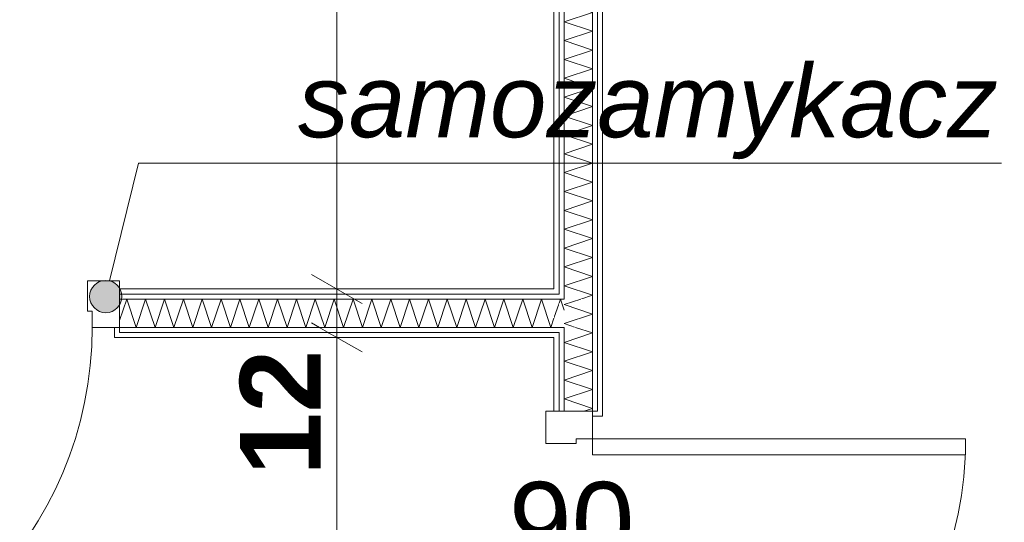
# Model space of a CAD drawing. Extents: x -7314 to 11761, y 144 to 9383.
# Tile 21 of 193: x 1191 to 1435, y 2308 to 2433. Entities that reach past the tile are written whole.
import ezdxf
from ezdxf.xclip import XClip

# ---------------------------------------------------------------- set-up
doc = ezdxf.new("R2010")
doc.units = 0
doc.header["$MEASUREMENT"] = 0
doc.header["$XCLIPFRAME"] = 0
doc.linetypes.add('Wipeout_Contour', pattern=[20000, 0, -20000])
for name, color, linetype in [('FORMA - Arch 01 - 220-A Ściany', 7, 'Continuous'), ('FORMA - Arch 02 - Strefy', 7, 'Continuous'), ('FORMA - Arch 04 - Wymiary i opisy ppoż', 7, 'Continuous'), ('FORMA - Arch 04 - Wymiary ogólne', 7, 'Continuous')]:
    doc.layers.add(name, color=color, linetype=linetype)
doc.styles.add('STYL_AUTOMATYCZNY_1', font='arial.ttf')
doc.styles.add('STYL_AUTOMATYCZNY_2', font='arial.ttf')
doc.styles.add('STYL_AUTOMATYCZNY_9', font='arial.ttf')
pattern_1 = [(0, (4185.3, -5972.398), (0, 7.5), [0, -7.5])]

# ---------------------------------------------------------------- blocks, each defined once
blk = doc.blocks.new('*X379')
at = {"layer": 'FORMA - Arch 01 - 220-A Ściany', "color": 7, "linetype": 'Continuous', "lineweight": 5, "ltscale": 0.025}
for p, q in [((1332.54, 2579.27), (1325.54, 2576.94)), ((1332.16, 2579.4), (1332.54, 2579.27)), ((1325.54, 2576.94), (1332.54, 2574.6)), ((1332.54, 2574.6), (1325.54, 2572.27)), ((1325.54, 2572.27), (1332.54, 2569.94)), ((1332.54, 2569.94), (1325.54, 2567.6)), ((1325.54, 2567.6), (1332.54, 2565.27)), ((1332.54, 2565.27), (1325.54, 2562.94)), ((1325.54, 2562.94), (1332.54, 2560.6)), ((1332.54, 2560.6), (1325.54, 2558.27)), ((1325.54, 2558.27), (1332.54, 2555.94)), ((1332.54, 2555.94), (1325.54, 2553.6)), ((1325.54, 2553.6), (1332.54, 2551.27)), ((1332.54, 2551.27), (1325.54, 2548.94)), ((1325.54, 2548.94), (1332.54, 2546.6)), ((1332.54, 2546.6), (1325.54, 2544.27)), ((1325.54, 2544.27), (1332.54, 2541.94)), ((1332.54, 2541.94), (1325.54, 2539.6)), ((1325.54, 2539.6), (1332.54, 2537.27)), ((1332.54, 2537.27), (1325.54, 2534.94)), ((1325.54, 2534.94), (1332.54, 2532.6)), ((1332.54, 2532.6), (1325.54, 2530.27)), ((1325.54, 2530.27), (1332.54, 2527.94)), ((1332.54, 2527.94), (1325.54, 2525.6)), ((1325.54, 2525.6), (1332.54, 2523.27)), ((1332.54, 2523.27), (1325.54, 2520.94)), ((1325.54, 2520.94), (1332.54, 2518.6)), ((1332.54, 2518.6), (1325.54, 2516.27)), ((1325.54, 2516.27), (1332.54, 2513.94)), ((1332.54, 2513.94), (1325.54, 2511.6)), ((1325.54, 2511.6), (1332.54, 2509.27)), ((1332.54, 2509.27), (1325.54, 2506.94)), ((1325.54, 2506.94), (1332.54, 2504.6)), ((1332.54, 2504.6), (1325.54, 2502.27)), ((1325.54, 2502.27), (1332.54, 2499.94)), ((1332.54, 2499.94), (1325.54, 2497.6)), ((1325.54, 2497.6), (1332.54, 2495.27)), ((1332.54, 2495.27), (1325.54, 2492.94)), ((1325.54, 2492.94), (1332.54, 2490.6)), ((1332.54, 2490.6), (1325.54, 2488.27)), ((1325.54, 2488.27), (1332.54, 2485.94)), ((1332.54, 2485.94), (1325.54, 2483.6)), ((1325.54, 2483.6), (1332.54, 2481.27)), ((1332.54, 2481.27), (1325.54, 2478.94)), ((1325.54, 2478.94), (1332.54, 2476.6)), ((1332.54, 2476.6), (1325.54, 2474.27)), ((1325.54, 2474.27), (1332.54, 2471.94)), ((1332.54, 2471.94), (1325.54, 2469.6)), ((1325.54, 2469.6), (1332.54, 2467.27)), ((1332.54, 2467.27), (1325.54, 2464.94)), ((1325.54, 2464.94), (1332.54, 2462.6)), ((1332.54, 2462.6), (1325.54, 2460.27)), ((1325.54, 2460.27), (1332.54, 2457.94)), ((1332.54, 2457.94), (1325.54, 2455.6)), ((1325.54, 2455.6), (1332.54, 2453.27)), ((1332.54, 2453.27), (1325.54, 2450.94)), ((1325.54, 2450.94), (1332.54, 2448.6)), ((1332.54, 2448.6), (1325.54, 2446.27)), ((1325.54, 2446.27), (1332.54, 2443.94)), ((1332.54, 2443.94), (1325.54, 2441.6)), ((1325.54, 2441.6), (1332.54, 2439.27)), ((1332.54, 2439.27), (1325.54, 2436.94)), ((1325.54, 2436.94), (1332.54, 2434.6)), ((1332.54, 2434.6), (1325.54, 2432.27)), ((1325.54, 2432.27), (1332.54, 2429.94)), ((1332.54, 2429.94), (1325.54, 2427.6)), ((1325.54, 2427.6), (1332.54, 2425.27)), ((1332.54, 2425.27), (1325.54, 2422.94)), ((1325.54, 2422.94), (1332.54, 2420.6)), ((1332.54, 2420.6), (1325.54, 2418.27)), ((1325.54, 2418.27), (1332.54, 2415.94)), ((1332.54, 2415.94), (1325.54, 2413.6)), ((1325.54, 2413.6), (1332.54, 2411.27)), ((1332.54, 2411.27), (1325.54, 2408.94)), ((1325.54, 2408.94), (1332.54, 2406.6)), ((1332.54, 2406.6), (1325.54, 2404.27)), ((1325.54, 2404.27), (1332.54, 2401.94)), ((1332.54, 2401.94), (1325.54, 2399.6)), ((1325.54, 2399.6), (1332.54, 2397.27)), ((1332.54, 2397.27), (1325.54, 2394.94)), ((1325.54, 2394.94), (1332.54, 2392.6)), ((1332.54, 2392.6), (1325.54, 2390.27)), ((1325.54, 2390.27), (1332.54, 2387.94)), ((1332.54, 2387.94), (1325.54, 2385.6)), ((1325.54, 2385.6), (1332.54, 2383.27)), ((1332.54, 2383.27), (1325.54, 2380.94)), ((1325.54, 2380.94), (1332.54, 2378.6)), ((1332.54, 2378.6), (1325.54, 2376.27)), ((1325.54, 2376.27), (1332.54, 2373.94)), ((1332.54, 2373.94), (1325.54, 2371.6)), ((1325.54, 2371.6), (1332.54, 2369.27)), ((1332.54, 2369.27), (1325.54, 2366.94)), ((1325.54, 2366.94), (1332.54, 2364.6)), ((1332.54, 2364.6), (1329.7, 2363.65))]:
    blk.add_line(p, q, dxfattribs=at)
blk = doc.blocks.new('*X380')
at = {"layer": 'FORMA - Arch 01 - 220-A Ściany', "color": 7, "linetype": 'Continuous', "lineweight": 5, "ltscale": 0.025}
for p, q in [((1329.7, 2363.65), (1325.54, 2362.27)), ((1325.54, 2362.27), (1332.54, 2359.94)), ((1332.54, 2359.94), (1325.54, 2357.6)), ((1325.54, 2357.6), (1328.38, 2356.65))]:
    blk.add_line(p, q, dxfattribs=at)
blk = doc.blocks.new('*X382')
at = {"layer": 'FORMA - Arch 01 - 220-A Ściany', "color": 7, "linetype": 'Continuous', "lineweight": 5, "ltscale": 0.025}
for p, q in [((1332.54, 2355.27), (1325.54, 2352.94)), ((1328.38, 2356.65), (1332.54, 2355.27)), ((1325.54, 2352.94), (1332.54, 2350.6)), ((1332.54, 2350.6), (1325.54, 2348.27)), ((1325.54, 2348.27), (1332.54, 2345.94)), ((1332.54, 2345.94), (1325.54, 2343.6)), ((1325.54, 2343.6), (1332.54, 2341.27)), ((1332.54, 2341.27), (1325.54, 2338.94)), ((1325.54, 2338.94), (1332.54, 2336.6)), ((1332.54, 2336.6), (1330.4, 2335.89))]:
    blk.add_line(p, q, dxfattribs=at)
blk = doc.blocks.new('*X388')
at = {"layer": 'FORMA - Arch 01 - 220-A Ściany', "color": 7, "linetype": 'Continuous', "lineweight": 5, "ltscale": 0.025}
blk.add_line((1324.29, 2362.63), (1323.04, 2358.88), dxfattribs=at)
blk = doc.blocks.new('*X389')
at = {"layer": 'FORMA - Arch 01 - 220-A Ściany', "color": 7, "linetype": 'Continuous', "lineweight": 5, "ltscale": 0.025}
for p, q in [((1324.63, 2363.65), (1324.29, 2362.63)), ((1325.54, 2360.93), (1324.63, 2363.65))]:
    blk.add_line(p, q, dxfattribs=at)
blk = doc.blocks.new('*X392')
at = {"layer": 'FORMA - Arch 01 - 220-A Ściany', "color": 7, "linetype": 'Continuous', "lineweight": 5, "ltscale": 0.025}
for p, q in [((1217.3, 2363.65), (1215.54, 2358.37)), ((1219.63, 2356.65), (1217.3, 2363.65)), ((1221.97, 2363.65), (1219.63, 2356.65)), ((1224.3, 2356.65), (1221.97, 2363.65)), ((1226.63, 2363.65), (1224.3, 2356.65)), ((1228.97, 2356.65), (1226.63, 2363.65)), ((1231.3, 2363.65), (1228.97, 2356.65)), ((1233.63, 2356.65), (1231.3, 2363.65)), ((1235.97, 2363.65), (1233.63, 2356.65)), ((1238.3, 2356.65), (1235.97, 2363.65)), ((1240.63, 2363.65), (1238.3, 2356.65)), ((1242.97, 2356.65), (1240.63, 2363.65)), ((1245.3, 2363.65), (1242.97, 2356.65)), ((1247.63, 2356.65), (1245.3, 2363.65)), ((1249.97, 2363.65), (1247.63, 2356.65)), ((1252.3, 2356.65), (1249.97, 2363.65)), ((1254.63, 2363.65), (1252.3, 2356.65)), ((1256.97, 2356.65), (1254.63, 2363.65)), ((1259.3, 2363.65), (1256.97, 2356.65)), ((1261.63, 2356.65), (1259.3, 2363.65)), ((1263.97, 2363.65), (1261.63, 2356.65)), ((1266.3, 2356.65), (1263.97, 2363.65)), ((1268.63, 2363.65), (1266.3, 2356.65)), ((1270.97, 2356.65), (1268.63, 2363.65)), ((1273.3, 2363.65), (1270.97, 2356.65)), ((1275.63, 2356.65), (1273.3, 2363.65)), ((1277.97, 2363.65), (1275.63, 2356.65)), ((1280.3, 2356.65), (1277.97, 2363.65)), ((1282.63, 2363.65), (1280.3, 2356.65)), ((1284.97, 2356.65), (1282.63, 2363.65)), ((1287.3, 2363.65), (1284.97, 2356.65)), ((1289.63, 2356.65), (1287.3, 2363.65)), ((1291.97, 2363.65), (1289.63, 2356.65)), ((1294.3, 2356.65), (1291.97, 2363.65)), ((1296.63, 2363.65), (1294.3, 2356.65)), ((1298.97, 2356.65), (1296.63, 2363.65)), ((1301.3, 2363.65), (1298.97, 2356.65)), ((1303.63, 2356.65), (1301.3, 2363.65)), ((1305.97, 2363.65), (1303.63, 2356.65)), ((1308.3, 2356.65), (1305.97, 2363.65)), ((1310.63, 2363.65), (1308.3, 2356.65)), ((1312.97, 2356.65), (1310.63, 2363.65)), ((1315.3, 2363.65), (1312.97, 2356.65)), ((1317.63, 2356.65), (1315.3, 2363.65)), ((1319.97, 2363.65), (1317.63, 2356.65)), ((1322.3, 2356.65), (1319.97, 2363.65)), ((1323.04, 2358.88), (1322.3, 2356.65))]:
    blk.add_line(p, q, dxfattribs=at)
blk = doc.blocks.new('Rysunek_1_1', base_point=(4185.3, -5972.4))
at = {"layer": 'FORMA - Arch 01 - 220-A Ściany', "color": 7, "linetype": 'Continuous', "lineweight": 13, "ltscale": 0.025}
blk.add_arc((1332.54, 2329.09), 92.4, 270, 0, dxfattribs=at)
at = {"color": 254, "linetype": 'Wipeout_Contour', "lineweight": 0, "ltscale": 11188.56812}
blk.add_wipeout([(1333.79, 2335.89), (1335.04, 2335.89), (1335.04, 2579.4), (1333.79, 2579.4)], dxfattribs=at).dxf.layer = 'FORMA - Arch 01 - 220-A Ściany'
at = {"color": 254, "linetype": 'Wipeout_Contour', "lineweight": 0, "ltscale": 13437.202621}
blk.add_wipeout([(1323.04, 2579.4), (914.04, 2579.4), (914.04, 2385.4), (914.04, 2366.15), (1323.04, 2366.15)], dxfattribs=at).dxf.layer = 'FORMA - Arch 02 - Strefy'
at = {"color": 254, "linetype": 'Wipeout_Contour', "lineweight": 0, "ltscale": 10168.303525}
blk.add_wipeout([(1323.04, 2196.1), (1323.04, 2354.15), (914.04, 2354.15), (914.04, 2196.1)], dxfattribs=at).dxf.layer = 'FORMA - Arch 02 - Strefy'
at = {"layer": 'FORMA - Arch 01 - 220-A Ściany', "linetype": 'Continuous', "lineweight": 5}
h = blk.add_hatch(dxfattribs=at)
h.set_pattern_fill('Gips_0001', style=0, pattern_type=2)
h.set_pattern_definition(pattern_1)
h.paths.add_polyline_path([(1333.79, 2335.89), (1335.04, 2335.89), (1335.04, 2579.4), (1333.79, 2579.4)])
at = {"layer": 'FORMA - Arch 01 - 220-A Ściany', "color": 7, "linetype": 'Continuous', "lineweight": 13, "ltscale": 0.025}
blk.add_arc((1116.34, 2356.65), 92.4, 270, 0, dxfattribs=at)
at = {"layer": 'FORMA - Arch 04 - Wymiary i opisy ppoż', "color": 1, "linetype": 'Continuous', "lineweight": 13, "ltscale": 0.025}
blk.add_line((1220.17, 2397.28), (1255.69, 2397.28), dxfattribs=at)
at = {"layer": 'FORMA - Arch 04 - Wymiary ogólne', "color": 154, "linetype": 'Continuous', "lineweight": 13, "insert": (1265.31, 2320.03), "char_height": 20, "width": 30.509, "attachment_point": 7, "rotation": 90, "style": 'STYL_AUTOMATYCZNY_9'}
blk.add_mtext('\\A1;{\\pql;\\fArial|b1|i0|c238|p0;\\W1.000000;12}', dxfattribs=at)
at = {"color": 254, "linetype": 'Wipeout_Contour', "lineweight": 0, "ltscale": 11220.837713}
blk.add_wipeout([(1324.29, 2366.15), (1324.29, 2579.4), (1323.04, 2579.4), (1323.04, 2366.15)], dxfattribs=at).dxf.layer = 'FORMA - Arch 01 - 220-A Ściany'
at = {"color": 254, "linetype": 'Wipeout_Contour', "lineweight": 0, "ltscale": 10805.239621}
blk.add_wipeout([(1324.29, 2354.15), (1324.29, 2355.4), (1323.04, 2355.4), (1323.04, 2354.15)], dxfattribs=at).dxf.layer = 'FORMA - Arch 01 - 220-A Ściany'
at = {"layer": 'FORMA - Arch 01 - 220-A Ściany', "linetype": 'Continuous', "lineweight": 5}
h = blk.add_hatch(dxfattribs=at)
h.set_pattern_fill('Gips_0001', style=0, pattern_type=2)
h.set_pattern_definition(pattern_1)
h.paths.add_polyline_path([(1324.29, 2366.15), (1324.29, 2579.4), (1323.04, 2579.4), (1323.04, 2366.15)])
h = blk.add_hatch(dxfattribs=at)
h.set_pattern_fill('Gips_0001', style=0, pattern_type=2)
h.set_pattern_definition(pattern_1)
h.paths.add_polyline_path([(1324.29, 2354.15), (1324.29, 2355.4), (1323.04, 2355.4), (1323.04, 2354.15)])
at = {"color": 254, "linetype": 'Wipeout_Contour', "lineweight": 0, "ltscale": 11186.180189}
blk.add_wipeout([(1332.54, 2335.89), (1333.79, 2335.89), (1333.79, 2579.4), (1332.54, 2579.4)], dxfattribs=at).dxf.layer = 'FORMA - Arch 01 - 220-A Ściany'
at = {"layer": 'FORMA - Arch 01 - 220-A Ściany', "linetype": 'Continuous', "lineweight": 5}
h = blk.add_hatch(dxfattribs=at)
h.set_pattern_fill('Gips_0001', style=0, pattern_type=2)
h.set_pattern_definition(pattern_1)
h.paths.add_polyline_path([(1332.54, 2335.89), (1333.79, 2335.89), (1333.79, 2579.4), (1332.54, 2579.4)])
at = {"color": 254, "linetype": 'Wipeout_Contour', "lineweight": 0, "ltscale": 10842.743946}
blk.add_wipeout([(1324.29, 2364.9), (1324.29, 2366.15), (1323.04, 2366.15), (1323.04, 2364.9)], dxfattribs=at).dxf.layer = 'FORMA - Arch 01 - 220-A Ściany'
at = {"color": 254, "linetype": 'Wipeout_Contour', "lineweight": 0, "ltscale": 10812.048421}
blk.add_wipeout([(1325.54, 2355.4), (1325.54, 2356.65), (1324.29, 2356.65), (1324.29, 2355.4)], dxfattribs=at).dxf.layer = 'FORMA - Arch 01 - 220-A Ściany'
at = {"color": 254, "linetype": 'Wipeout_Contour', "lineweight": 0, "ltscale": 10771.245727}
blk.add_wipeout([(1323.04, 2354.15), (1323.04, 2335.89), (1324.29, 2335.89), (1324.29, 2354.15)], dxfattribs=at).dxf.layer = 'FORMA - Arch 01 - 220-A Ściany'
at = {"layer": 'FORMA - Arch 01 - 220-A Ściany', "linetype": 'Continuous', "lineweight": 5}
h = blk.add_hatch(dxfattribs=at)
h.set_pattern_fill('Gips_0001', style=0, pattern_type=2)
h.set_pattern_definition(pattern_1)
h.paths.add_polyline_path([(1324.29, 2364.9), (1324.29, 2366.15), (1323.04, 2366.15), (1323.04, 2364.9)])
h = blk.add_hatch(dxfattribs=at)
h.set_pattern_fill('Gips_0001', style=0, pattern_type=2)
h.set_pattern_definition(pattern_1)
h.paths.add_polyline_path([(1325.54, 2355.4), (1325.54, 2356.65), (1324.29, 2356.65), (1324.29, 2355.4)])
h = blk.add_hatch(dxfattribs=at)
h.set_pattern_fill('Gips_0001', style=0, pattern_type=2)
h.set_pattern_definition(pattern_1)
h.paths.add_polyline_path([(1323.04, 2354.15), (1323.04, 2335.89), (1324.29, 2335.89), (1324.29, 2354.15)])
at = {"layer": 'FORMA - Arch 01 - 220-A Ściany', "color": 7, "linetype": 'Continuous', "lineweight": 15, "ltscale": 0.025, "flags": 128}
for points in [[(1323.04, 2579.4), (1323.04, 2366.15)], [(1323.04, 2354.15), (1323.04, 2335.89)]]:
    blk.add_lwpolyline(points, dxfattribs=at)
at = {"color": 254, "linetype": 'Wipeout_Contour', "lineweight": 0, "ltscale": 11221.019137}
blk.add_wipeout([(1325.54, 2364.9), (1325.54, 2579.4), (1324.29, 2579.4), (1324.29, 2364.9)], dxfattribs=at).dxf.layer = 'FORMA - Arch 01 - 220-A Ściany'
at = {"color": 254, "linetype": 'Wipeout_Contour', "lineweight": 0, "ltscale": 10775.883002}
blk.add_wipeout([(1324.29, 2355.4), (1324.29, 2335.89), (1325.54, 2335.89), (1325.54, 2355.4)], dxfattribs=at).dxf.layer = 'FORMA - Arch 01 - 220-A Ściany'
at = {"layer": 'FORMA - Arch 01 - 220-A Ściany', "linetype": 'Continuous', "lineweight": 5}
h = blk.add_hatch(dxfattribs=at)
h.set_pattern_fill('Gips_0001', style=0, pattern_type=2)
h.set_pattern_definition(pattern_1)
h.paths.add_polyline_path([(1325.54, 2364.9), (1325.54, 2579.4), (1324.29, 2579.4), (1324.29, 2364.9)])
h = blk.add_hatch(dxfattribs=at)
h.set_pattern_fill('Gips_0001', style=0, pattern_type=2)
h.set_pattern_definition(pattern_1)
h.paths.add_polyline_path([(1324.29, 2355.4), (1324.29, 2335.89), (1325.54, 2335.89), (1325.54, 2355.4)])
at = {"layer": 'FORMA - Arch 01 - 220-A Ściany', "color": 7, "linetype": 'Continuous', "lineweight": 13, "ltscale": 0.025}
for p, q in [((1323.04, 2355.4), (1324.29, 2355.4)), ((1324.29, 2355.4), (1324.29, 2335.89))]:
    blk.add_line(p, q, dxfattribs=at)
at = {"layer": 'FORMA - Arch 01 - 220-A Ściany', "color": 7, "linetype": 'Continuous', "lineweight": 15, "ltscale": 0.025}
blk.add_line((1324.29, 2335.89), (1323.04, 2335.89), dxfattribs=at)
at = {"color": 254, "linetype": 'Wipeout_Contour', "lineweight": 0, "ltscale": 10840.824311}
blk.add_wipeout([(1325.54, 2363.65), (1325.54, 2364.9), (1324.29, 2364.9), (1324.29, 2363.65)], dxfattribs=at).dxf.layer = 'FORMA - Arch 01 - 220-A Ściany'
at = {"layer": 'FORMA - Arch 01 - 220-A Ściany', "linetype": 'Continuous', "lineweight": 5}
h = blk.add_hatch(dxfattribs=at)
h.set_pattern_fill('Gips_0001', style=0, pattern_type=2)
h.set_pattern_definition(pattern_1)
h.paths.add_polyline_path([(1325.54, 2363.65), (1325.54, 2364.9), (1324.29, 2364.9), (1324.29, 2363.65)])
at = {"layer": 'FORMA - Arch 01 - 220-A Ściany', "color": 7, "linetype": 'Continuous', "lineweight": 13, "ltscale": 0.025}
for p, q in [((1324.29, 2579.4), (1324.29, 2364.9)), ((1324.29, 2364.9), (1323.04, 2364.9))]:
    blk.add_line(p, q, dxfattribs=at)
at = {"color": 254, "linetype": 'Wipeout_Contour', "lineweight": 0, "ltscale": 11226.656484}
blk.add_wipeout([(1332.54, 2363.65), (1332.54, 2579.4), (1325.54, 2579.4), (1325.54, 2363.65)], dxfattribs=at).dxf.layer = 'FORMA - Arch 01 - 220-A Ściany'
at = {"layer": 'FORMA - Arch 04 - Wymiary i opisy ppoż', "color": 1, "linetype": 'Continuous', "lineweight": 13, "ltscale": 0.025}
blk.add_line((1255.69, 2397.28), (1433.79, 2397.28), dxfattribs=at)
at = {"color": 7, "linetype": 'Continuous', "lineweight": 13, "ltscale": 0.025}
blk.add_blockref('*X379', (0, 0), dxfattribs=at)
at = {"layer": 'FORMA - Arch 04 - Wymiary i opisy ppoż', "color": 1, "linetype": 'Continuous', "lineweight": 13, "insert": (1259.69, 2398.26), "char_height": 18, "attachment_point": 7, "style": 'STYL_AUTOMATYCZNY_1'}
blk.add_mtext('\\A1;{\\pql;\\fArial|b0|i1|c238|p0;\\W1.000000;samozamykacz}', dxfattribs=at)
at = {"color": 254, "linetype": 'Wipeout_Contour', "lineweight": 0, "ltscale": 10834.526785}
blk.add_wipeout([(1332.54, 2356.65), (1332.54, 2363.65), (1325.54, 2363.65), (1325.54, 2356.65)], dxfattribs=at).dxf.layer = 'FORMA - Arch 01 - 220-A Ściany'
at = {"layer": 'FORMA - Arch 01 - 220-A Ściany', "color": 7, "linetype": 'Continuous', "lineweight": 13, "ltscale": 0.025}
for p, q in [((1325.54, 2579.4), (1325.54, 2363.65)), ((1332.54, 2363.65), (1332.54, 2579.4)), ((1325.54, 2363.65), (1324.29, 2363.65))]:
    blk.add_line(p, q, dxfattribs=at)
at = {"color": 7, "linetype": 'Continuous', "lineweight": 13, "ltscale": 0.025}
blk.add_blockref('*X380', (0, 0), dxfattribs=at)
at = {"color": 254, "linetype": 'Wipeout_Contour', "lineweight": 0, "ltscale": 10838.380881}
blk.add_wipeout([(1324.29, 2363.65), (1324.29, 2364.9), (1323.04, 2364.9), (1323.04, 2363.65)], dxfattribs=at).dxf.layer = 'FORMA - Arch 01 - 220-A Ściany'
at = {"color": 254, "linetype": 'Wipeout_Contour', "lineweight": 0, "ltscale": 10786.190471}
blk.add_wipeout([(1325.54, 2356.65), (1325.54, 2335.89), (1332.54, 2335.89), (1332.54, 2356.65)], dxfattribs=at).dxf.layer = 'FORMA - Arch 01 - 220-A Ściany'
at = {"layer": 'FORMA - Arch 01 - 220-A Ściany', "linetype": 'Continuous', "lineweight": 5}
h = blk.add_hatch(dxfattribs=at)
h.set_pattern_fill('Gips_0001', style=0, pattern_type=2)
h.set_pattern_definition(pattern_1)
h.paths.add_polyline_path([(1324.29, 2363.65), (1324.29, 2364.9), (1323.04, 2364.9), (1323.04, 2363.65)])
at = {"layer": 'FORMA - Arch 01 - 220-A Ściany', "color": 7, "linetype": 'Continuous', "lineweight": 13, "ltscale": 0.025}
for p, q in [((1332.54, 2356.65), (1332.54, 2363.65)), ((1324.29, 2356.65), (1325.54, 2356.65)), ((1325.54, 2356.65), (1325.54, 2335.89))]:
    blk.add_line(p, q, dxfattribs=at)
at = {"layer": 'FORMA - Arch 01 - 220-A Ściany', "color": 7, "linetype": 'Continuous', "lineweight": 15, "ltscale": 0.025}
blk.add_line((1325.54, 2335.89), (1324.29, 2335.89), dxfattribs=at)
at = {"color": 7, "linetype": 'Continuous', "lineweight": 13, "ltscale": 0.025}
blk.add_blockref('*X382', (0, 0), dxfattribs=at)
at = {"color": 254, "linetype": 'Wipeout_Contour', "lineweight": 0, "ltscale": 10739.866733}
blk.add_wipeout([(1215.54, 2366.15), (1215.54, 2364.9), (1323.04, 2364.9), (1323.04, 2366.15)], dxfattribs=at).dxf.layer = 'FORMA - Arch 01 - 220-A Ściany'
at = {"color": 254, "linetype": 'Wipeout_Contour', "lineweight": 0, "ltscale": 10823.987865}
blk.add_wipeout([(1324.29, 2356.65), (1324.29, 2363.65), (1323.04, 2363.65), (1323.04, 2356.65)], dxfattribs=at).dxf.layer = 'FORMA - Arch 01 - 220-A Ściany'
at = {"color": 254, "linetype": 'Wipeout_Contour', "lineweight": 0, "ltscale": 13447.590107}
blk.add_wipeout([(1335.04, 2334.64), (1335.04, 2335.89), (1333.79, 2335.89), (1332.54, 2335.89), (1332.54, 2334.64)], dxfattribs=at).dxf.layer = 'FORMA - Arch 01 - 220-A Ściany'
at = {"layer": 'FORMA - Arch 01 - 220-A Ściany', "linetype": 'Continuous', "lineweight": 5}
h = blk.add_hatch(dxfattribs=at)
h.set_pattern_fill('Gips_0001', style=0, pattern_type=2)
h.set_pattern_definition(pattern_1)
h.paths.add_polyline_path([(1215.54, 2366.15), (1215.54, 2364.9), (1323.04, 2364.9), (1323.04, 2366.15)])
h = blk.add_hatch(dxfattribs=at)
h.set_pattern_fill('Gips_0001', style=0, pattern_type=2)
h.set_pattern_definition(pattern_1)
h.paths.add_polyline_path([(1335.04, 2334.64), (1335.04, 2335.89), (1333.79, 2335.89), (1332.54, 2335.89), (1332.54, 2334.64)])
at = {"layer": 'FORMA - Arch 01 - 220-A Ściany', "color": 7, "linetype": 'Continuous', "lineweight": 13, "ltscale": 0.025}
for p, q in [((1333.79, 2335.89), (1333.79, 2579.4)), ((1332.54, 2335.89), (1332.54, 2356.65)), ((1333.79, 2335.89), (1332.54, 2335.89))]:
    blk.add_line(p, q, dxfattribs=at)
at = {"layer": 'FORMA - Arch 01 - 220-A Ściany', "color": 7, "linetype": 'Continuous', "lineweight": 15, "ltscale": 0.025}
for p, q in [((1332.54, 2335.89), (1325.54, 2335.89)), ((1332.54, 2335.89), (1332.54, 2334.64)), ((1335.04, 2335.89), (1335.04, 2334.64)), ((1335.04, 2335.89), (1335.04, 2334.64)), ((1332.54, 2334.64), (1335.04, 2334.64))]:
    blk.add_line(p, q, dxfattribs=at)
at = {"layer": 'FORMA - Arch 01 - 220-A Ściany', "color": 7, "linetype": 'Continuous', "lineweight": 15, "ltscale": 0.025, "flags": 128}
for points in [[(1335.04, 2335.89), (1335.04, 2579.4)], [(1323.04, 2366.15), (1215.54, 2366.15)]]:
    blk.add_lwpolyline(points, dxfattribs=at)
at = {"layer": 'FORMA - Arch 04 - Wymiary ogólne', "color": 154, "linetype": 'Continuous', "lineweight": 13, "ltscale": 0.025}
for p, q in [((1269.31, 2366.15), (1269.31, 2579.4)), ((1278.68, 2366.15), (1259.93, 2366.15))]:
    blk.add_line(p, q, dxfattribs=at)
at = {"color": 7, "linetype": 'Continuous', "lineweight": 13, "ltscale": 0.025}
blk.add_blockref('*X388', (0, 0), dxfattribs=at)
at = {"color": 254, "linetype": 'Wipeout_Contour', "lineweight": 0, "ltscale": 10809.598486}
blk.add_wipeout([(1324.29, 2355.4), (1324.29, 2356.65), (1323.04, 2356.65), (1323.04, 2355.4)], dxfattribs=at).dxf.layer = 'FORMA - Arch 01 - 220-A Ściany'
at = {"layer": 'FORMA - Arch 01 - 220-A Ściany', "linetype": 'Continuous', "lineweight": 5}
h = blk.add_hatch(dxfattribs=at)
h.set_pattern_fill('Gips_0001', style=0, pattern_type=2)
h.set_pattern_definition(pattern_1)
h.paths.add_polyline_path([(1324.29, 2355.4), (1324.29, 2356.65), (1323.04, 2356.65), (1323.04, 2355.4)])
at = {"color": 254, "linetype": 'Wipeout_Contour', "lineweight": 0, "ltscale": 10735.461463}
blk.add_wipeout([(1323.04, 2364.9), (1215.54, 2364.9), (1215.54, 2363.65), (1323.04, 2363.65)], dxfattribs=at).dxf.layer = 'FORMA - Arch 01 - 220-A Ściany'
at = {"color": 254, "linetype": 'Wipeout_Contour', "lineweight": 0, "ltscale": 16093.668017}
blk.add_wipeout([(1321.04, 2335.89), (1321.04, 2327.89), (1328.54, 2327.89), (1328.54, 2329.09), (1332.54, 2329.09), (1332.54, 2335.89)], dxfattribs=at).dxf.layer = 'FORMA - Arch 01 - 220-A Ściany'
at = {"layer": 'FORMA - Arch 01 - 220-A Ściany', "linetype": 'Continuous', "lineweight": 5}
h = blk.add_hatch(dxfattribs=at)
h.set_pattern_fill('Gips_0001', style=0, pattern_type=2)
h.set_pattern_definition(pattern_1)
h.paths.add_polyline_path([(1323.04, 2364.9), (1215.54, 2364.9), (1215.54, 2363.65), (1323.04, 2363.65)])
at = {"layer": 'FORMA - Arch 01 - 220-A Ściany', "color": 7, "linetype": 'Continuous', "lineweight": 15, "ltscale": 0.025}
for p, q in [((1215.54, 2364.9), (1215.54, 2366.15)), ((1321.04, 2335.89), (1332.54, 2335.89)), ((1321.04, 2327.89), (1321.04, 2335.89)), ((1324.29, 2335.89), (1323.04, 2335.89)), ((1324.29, 2335.89), (1323.04, 2335.89)), ((1325.54, 2335.89), (1324.29, 2335.89)), ((1325.54, 2335.89), (1324.29, 2335.89)), ((1332.54, 2335.89), (1325.54, 2335.89)), ((1332.54, 2335.89), (1325.54, 2335.89)), ((1332.54, 2334.64), (1335.04, 2334.64)), ((1328.54, 2327.89), (1321.04, 2327.89)), ((1328.54, 2329.09), (1328.54, 2327.89))]:
    blk.add_line(p, q, dxfattribs=at)
at = {"layer": 'FORMA - Arch 01 - 220-A Ściany', "color": 7, "linetype": 'Continuous', "lineweight": 13, "ltscale": 0.025}
for p, q in [((1323.04, 2364.9), (1215.54, 2364.9)), ((1324.29, 2364.9), (1323.04, 2364.9))]:
    blk.add_line(p, q, dxfattribs=at)
at = {"color": 254, "linetype": 'Wipeout_Contour', "lineweight": 0, "ltscale": 10826.434546}
blk.add_wipeout([(1325.54, 2356.65), (1325.54, 2363.65), (1324.29, 2363.65), (1324.29, 2356.65)], dxfattribs=at).dxf.layer = 'FORMA - Arch 01 - 220-A Ściany'
at = {"color": 254, "linetype": 'Wipeout_Contour', "lineweight": 0, "ltscale": 10701.998431}
blk.add_wipeout([(1215.54, 2354.15), (1323.04, 2354.15), (1323.04, 2355.4), (1215.54, 2355.4)], dxfattribs=at).dxf.layer = 'FORMA - Arch 01 - 220-A Ściany'
at = {"color": 254, "linetype": 'Wipeout_Contour', "lineweight": 0, "ltscale": 10820.594821}
blk.add_wipeout([(1424.94, 2329.09), (1332.54, 2329.09), (1332.54, 2325.09), (1424.94, 2325.09)], dxfattribs=at).dxf.layer = 'FORMA - Arch 01 - 220-A Ściany'
at = {"layer": 'FORMA - Arch 01 - 220-A Ściany', "linetype": 'Continuous', "lineweight": 5}
h = blk.add_hatch(dxfattribs=at)
h.set_pattern_fill('Gips_0001', style=0, pattern_type=2)
h.set_pattern_definition(pattern_1)
h.paths.add_polyline_path([(1215.54, 2354.15), (1323.04, 2354.15), (1323.04, 2355.4), (1215.54, 2355.4)])
at = {"layer": 'FORMA - Arch 01 - 220-A Ściany', "color": 7, "linetype": 'Continuous', "lineweight": 13, "ltscale": 0.025}
for p, q in [((1325.54, 2363.65), (1324.29, 2363.65)), ((1324.29, 2356.65), (1325.54, 2356.65)), ((1424.94, 2329.09), (1332.54, 2329.09)), ((1332.54, 2329.09), (1332.54, 2325.09)), ((1424.94, 2325.09), (1424.94, 2329.09)), ((1332.54, 2325.09), (1424.94, 2325.09))]:
    blk.add_line(p, q, dxfattribs=at)
at = {"layer": 'FORMA - Arch 01 - 220-A Ściany', "color": 7, "linetype": 'Continuous', "lineweight": 15, "ltscale": 0.025}
for p, q in [((1332.54, 2335.89), (1332.54, 2329.09)), ((1332.54, 2329.09), (1328.54, 2329.09))]:
    blk.add_line(p, q, dxfattribs=at)
at = {"layer": 'FORMA - Arch 04 - Wymiary ogólne', "color": 154, "linetype": 'Continuous', "lineweight": 13, "ltscale": 0.025}
for p, q in [((1278.68, 2354.15), (1259.93, 2354.15)), ((1269.31, 2196.1), (1269.31, 2354.15))]:
    blk.add_line(p, q, dxfattribs=at)
at = {"color": 7, "linetype": 'Continuous', "lineweight": 13, "ltscale": 0.025}
blk.add_blockref('*X389', (0, 0), dxfattribs=at)
at = {"layer": 'FORMA - Arch 01 - 220-A Ściany', "color": 7, "linetype": 'Continuous', "lineweight": 13, "insert": (1311.89, 2252.55), "char_height": 20, "attachment_point": 7, "style": 'STYL_AUTOMATYCZNY_2'}
blk.add_mtext('\\A1;{\\pql;\\pt0;\\fArial|b0|i0|c238|p0;\\W1.000000;200\\fArial|b0|i0|c238|p0;\\W1.000000;\\A1{\\H.66x;\\S^  ;}\\fArial|b0|i0|c238|p0;\\W1.000000;\\fArial|b0|i0|c238|p0;\\W1.000000;}', dxfattribs=at)
at = {"color": 254, "linetype": 'Wipeout_Contour', "lineweight": 0, "ltscale": 10706.399735}
blk.add_wipeout([(1215.54, 2356.65), (1215.54, 2355.4), (1323.04, 2355.4), (1323.04, 2356.65)], dxfattribs=at).dxf.layer = 'FORMA - Arch 01 - 220-A Ściany'
at = {"layer": 'FORMA - Arch 01 - 220-A Ściany', "linetype": 'Continuous', "lineweight": 5}
h = blk.add_hatch(dxfattribs=at)
h.set_pattern_fill('Gips_0001', style=0, pattern_type=2)
h.set_pattern_definition(pattern_1)
h.paths.add_polyline_path([(1215.54, 2356.65), (1215.54, 2355.4), (1323.04, 2355.4), (1323.04, 2356.65)])
at = {"layer": 'FORMA - Arch 01 - 220-A Ściany', "color": 7, "linetype": 'Continuous', "lineweight": 13, "ltscale": 0.025}
blk.add_line((1323.04, 2355.4), (1324.29, 2355.4), dxfattribs=at)
at = {"color": 254, "linetype": 'Wipeout_Contour', "lineweight": 0, "ltscale": 10720.928842}
blk.add_wipeout([(1215.54, 2356.65), (1323.04, 2356.65), (1323.04, 2363.65), (1215.54, 2363.65)], dxfattribs=at).dxf.layer = 'FORMA - Arch 01 - 220-A Ściany'
at = {"layer": 'FORMA - Arch 01 - 220-A Ściany', "color": 7, "linetype": 'Continuous', "lineweight": 15, "ltscale": 0.025}
blk.add_line((1215.54, 2363.65), (1215.54, 2364.9), dxfattribs=at)
at = {"layer": 'FORMA - Arch 01 - 220-A Ściany', "color": 7, "linetype": 'Continuous', "lineweight": 13, "ltscale": 0.025}
for p, q in [((1323.04, 2363.65), (1215.54, 2363.65)), ((1324.29, 2363.65), (1323.04, 2363.65)), ((1323.04, 2356.65), (1324.29, 2356.65))]:
    blk.add_line(p, q, dxfattribs=at)
at = {"layer": 'FORMA - Arch 04 - Wymiary ogólne', "color": 154, "linetype": 'Continuous', "lineweight": 13, "ltscale": 0.025}
for p, q in [((1263.06, 2369.76), (1275.56, 2362.55)), ((1269.31, 2354.15), (1269.31, 2366.15)), ((1263.06, 2357.76), (1275.56, 2350.55))]:
    blk.add_line(p, q, dxfattribs=at)
at = {"color": 7, "linetype": 'Continuous', "lineweight": 13, "ltscale": 0.025}
blk.add_blockref('*X392', (0, 0), dxfattribs=at)
at = {"layer": 'FORMA - Arch 01 - 220-A Ściany', "color": 7, "linetype": 'Continuous', "lineweight": 13, "insert": (1311.89, 2292.55), "char_height": 20, "attachment_point": 7, "style": 'STYL_AUTOMATYCZNY_2'}
blk.add_mtext('\\A1;{\\pql;\\pt0;\\fArial|b0|i0|c238|p0;\\W1.000000;90\\fArial|b0|i0|c238|p0;\\W1.000000;\\A1{\\H.66x;\\S^  ;}\\fArial|b0|i0|c238|p0;\\W1.000000;\\fArial|b0|i0|c238|p0;\\W1.000000;}', dxfattribs=at)
at = {"color": 254, "linetype": 'Wipeout_Contour', "lineweight": 0, "ltscale": 13251.421009}
blk.add_wipeout([(1215.54, 2354.15), (1215.54, 2355.4), (1215.54, 2356.65), (1214.29, 2356.65), (1214.29, 2354.15)], dxfattribs=at).dxf.layer = 'FORMA - Arch 01 - 220-A Ściany'
at = {"layer": 'FORMA - Arch 01 - 220-A Ściany', "linetype": 'Continuous', "lineweight": 5}
h = blk.add_hatch(dxfattribs=at)
h.set_pattern_fill('Gips_0001', style=0, pattern_type=2)
h.set_pattern_definition(pattern_1)
h.paths.add_polyline_path([(1215.54, 2354.15), (1215.54, 2355.4), (1215.54, 2356.65), (1214.29, 2356.65), (1214.29, 2354.15)])
at = {"layer": 'FORMA - Arch 01 - 220-A Ściany', "color": 7, "linetype": 'Continuous', "lineweight": 15, "ltscale": 0.025}
for p, q in [((1215.54, 2356.65), (1215.54, 2363.65)), ((1214.29, 2356.65), (1214.29, 2354.15)), ((1215.54, 2356.65), (1214.29, 2356.65)), ((1215.54, 2354.15), (1214.29, 2354.15)), ((1215.54, 2354.15), (1214.29, 2354.15))]:
    blk.add_line(p, q, dxfattribs=at)
at = {"layer": 'FORMA - Arch 01 - 220-A Ściany', "color": 7, "linetype": 'Continuous', "lineweight": 13, "ltscale": 0.025}
for p, q in [((1215.54, 2356.65), (1323.04, 2356.65)), ((1215.54, 2355.4), (1215.54, 2356.65)), ((1215.54, 2355.4), (1323.04, 2355.4))]:
    blk.add_line(p, q, dxfattribs=at)
at = {"layer": 'FORMA - Arch 01 - 220-A Ściany', "color": 7, "linetype": 'Continuous', "lineweight": 15, "ltscale": 0.025, "flags": 128}
blk.add_lwpolyline([(1215.54, 2354.15), (1323.04, 2354.15)], dxfattribs=at)
at = {"color": 254, "linetype": 'Wipeout_Contour', "lineweight": 0, "ltscale": 15924.116261}
blk.add_wipeout([(1207.54, 2368.15), (1207.54, 2360.65), (1208.74, 2360.65), (1208.74, 2356.65), (1215.54, 2356.65), (1215.54, 2368.15)], dxfattribs=at).dxf.layer = 'FORMA - Arch 01 - 220-A Ściany'
at = {"layer": 'FORMA - Arch 04 - Wymiary i opisy ppoż', "linetype": 'Continuous', "lineweight": 13}
blk.add_hatch(color=1, dxfattribs=at).paths.add_polyline_path([(1208.1, 2364.28), (1208.4, 2362.75), (1209.27, 2361.45), (1210.57, 2360.58), (1212.1, 2360.28), (1213.63, 2360.58), (1214.92, 2361.45), (1215.79, 2362.75), (1216.1, 2364.28), (1215.79, 2365.81), (1214.92, 2367.11), (1213.63, 2367.97), (1212.1, 2368.28), (1210.57, 2367.97), (1209.27, 2367.11), (1208.4, 2365.81)])
at = {"layer": 'FORMA - Arch 01 - 220-A Ściany', "color": 7, "linetype": 'Continuous', "lineweight": 15, "ltscale": 0.025}
for p, q in [((1207.54, 2368.15), (1207.54, 2360.65)), ((1215.54, 2368.15), (1207.54, 2368.15)), ((1215.54, 2356.65), (1215.54, 2368.15)), ((1215.54, 2364.9), (1215.54, 2366.15)), ((1215.54, 2364.9), (1215.54, 2366.15)), ((1215.54, 2363.65), (1215.54, 2364.9)), ((1215.54, 2363.65), (1215.54, 2364.9)), ((1215.54, 2356.65), (1215.54, 2363.65)), ((1215.54, 2356.65), (1215.54, 2363.65)), ((1207.54, 2360.65), (1208.74, 2360.65)), ((1208.74, 2360.65), (1208.74, 2356.65)), ((1208.74, 2356.65), (1215.54, 2356.65)), ((1214.29, 2356.65), (1214.29, 2354.15))]:
    blk.add_line(p, q, dxfattribs=at)
at = {"layer": 'FORMA - Arch 04 - Wymiary i opisy ppoż', "color": 1, "linetype": 'Continuous', "lineweight": 13, "ltscale": 0.025}
blk.add_line((1213.05, 2368.16), (1220.17, 2397.28), dxfattribs=at)
blk.add_circle((1212.1, 2364.28), 4, dxfattribs=at)

msp = doc.modelspace()

# ---------------------------------------------------------------- block references
at = {"lineweight": 20}
ref = msp.add_blockref('Rysunek_1_1', (4185.29965, -5972.39804), dxfattribs=at)
XClip(ref).set_block_clipping_path([(254.0251470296, 246.5573808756), (9689.7973583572, 9358.9497337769)])

doc.saveas('drawing.dxf')
